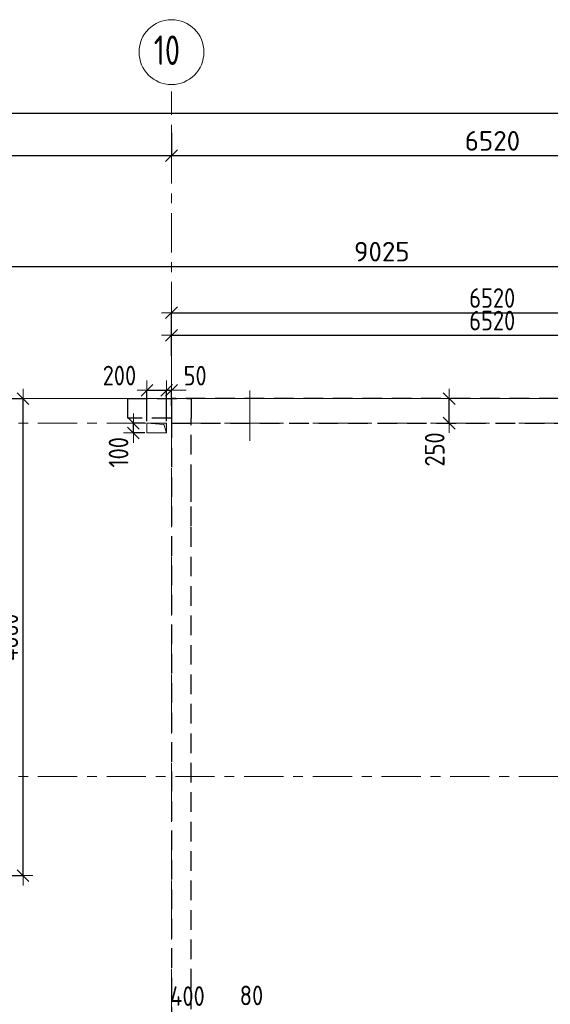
# Model space of a CAD drawing. Header units: metres. Extents: x -38 to 89, y -15 to 21.
# Tile 45 of 129: x 24.48 to 29.89, y 10.48 to 20.51. Entities that reach past the tile are written whole.
import ezdxf

# ---------------------------------------------------------------- set-up
doc = ezdxf.new("R2010")
doc.units = ezdxf.units.M
doc.header["$PDMODE"] = 65
for name, pattern in [('______11', [0.5, 0.4, -0.05, 0, -0.05]), ('______2', [0.27, 0.2, -0.07]), ('______3', [0.5, 0.4, -0.1]), ('______5', [1.1, 0.8, -0.1, 0.1, -0.1])]:
    doc.linetypes.add(name, pattern=pattern)
for name, color, linetype, lineweight in [('XR$2$Осевая линия (1)', 7, '______5', 13), ('XR$2$Размерная линия (1)', 7, 'Continuous', 13), ('XR$3$Балка (1)', 7, '______3', 13), ('XR$3$Перекрытие (1)', 7, 'Continuous', 35), ('XR$4$Размерная линия (1)', 7, 'Continuous', 13), ('XR$5$Размерная линия (1)', 7, 'Continuous', 13)]:
    doc.layers.add(name, color=color, linetype=linetype, lineweight=lineweight)
doc.layers.add('XR$3$Макрос проема_ отверстия', color=7, linetype='Continuous', lineweight=13, true_color=0x2d2d2d)
doc.layers.add('XR$7$Стена_ бетон несущ.', color=7, linetype='Continuous', lineweight=70, true_color=0xb4b496)
doc.styles.add('ISOCPEUR', font='txt')
doc.dimstyles.new('DIMSTYLE_3', dxfattribs={"dimtxt": 0.2, "dimasz": 0.2, "dimexe": 0, "dimexo": 0, "dimgap": 0.1, "dimtad": 2, "dimdec": 0, "dimlfac": 1000, "dimrnd": 5, "dimzin": 12, "dimdsep": 46, "dimtxsty": 'ISOCPEUR', "dimblk1": 'ALL_ML_STRICH', "dimblk2": 'ALL_ML_STRICH', "dimsah": 1, "dimcen": 0, "dimclrd": 7, "dimclre": 256, "dimclrt": 7, "dimadec": 0, "dimazin": 0, "dimtfac": 1, "dimtdec": 0, "dimtix": 1, "dimtmove": 2, "dimatfit": 3, "dimfxl": 0, "dimtzin": 0, "dimlwd": 0, "dimlwe": -3, "dimarcsym": 0})
doc.dimstyles.new('DIMSTYLE_6', dxfattribs={"dimtxt": 0.2, "dimasz": 0.2, "dimexe": 0, "dimexo": 0, "dimgap": 0.1, "dimtad": 2, "dimdec": 0, "dimlfac": 1000, "dimrnd": 5, "dimzin": 12, "dimdsep": 46, "dimtxsty": 'ISOCPEUR', "dimblk1": 'ALL_ML_STRICH', "dimblk2": 'ALL_ML_STRICH', "dimsah": 1, "dimcen": 0, "dimclrd": 7, "dimclre": 256, "dimclrt": 7, "dimadec": 0, "dimazin": 0, "dimtfac": 1, "dimtdec": 0, "dimtix": 1, "dimtmove": 2, "dimatfit": 3, "dimfxl": 0, "dimtvp": 1.2, "dimtzin": 0, "dimlwd": 0, "dimlwe": -3, "dimarcsym": 0})

# ---------------------------------------------------------------- blocks, each defined once
blk = doc.blocks.new('ALL_ML_STRICH')
at = {"color": 0, "linetype": 'ByBlock', "lineweight": -2}
for p, q in [((-1, 0), (0.5, 0)), ((-0.3, -0.3), (0.3, 0.3)), ((0, -0.5), (0, 0.5))]:
    blk.add_line(p, q, dxfattribs=at)
blk = doc.blocks.new('*D11')
at = {"layer": 'DEFPOINTS', "color": 7, "linetype": 'Continuous', "lineweight": 13, "transparency": 33554687}
for p in [(0.5, 19.557), (0.5, 19.377), (61.6, 17.12)]:
    blk.add_point(p, dxfattribs=at)
at = {"layer": 'XR$2$Размерная линия (1)', "color": 9, "linetype": 'Continuous', "lineweight": -2, "true_color": 0xc7c7c7, "transparency": 33554687}
for p, q in [((0.5, 19.357), (0.5, 19.557)), ((61.6, 17.14), (61.6, 19.557))]:
    blk.add_line(p, q, dxfattribs=at)
at = {"layer": 'XR$2$Размерная линия (1)', "color": 7, "linetype": 'Continuous', "lineweight": -2, "transparency": 33554687}
blk.add_line((0.5, 19.557), (61.6, 19.557), dxfattribs=at)
at = {"layer": 'XR$2$Размерная линия (1)', "color": 7, "linetype": 'Continuous', "lineweight": 13, "transparency": 33554687, "xscale": 0.2, "yscale": 0.2, "zscale": 0.2, "rotation": 180}
blk.add_blockref('ALL_ML_STRICH', (0.5, 19.557), dxfattribs=at)
at = {"layer": 'XR$2$Размерная линия (1)', "color": 7, "linetype": 'Continuous', "lineweight": 13, "transparency": 33554687, "xscale": 0.2, "yscale": 0.2, "zscale": 0.2}
blk.add_blockref('ALL_ML_STRICH', (61.6, 19.557), dxfattribs=at)
at = {"layer": 'XR$2$Размерная линия (1)', "color": 7, "linetype": 'Continuous', "lineweight": 13, "transparency": 33554687, "insert": (31.1, 19.707), "char_height": 0.2, "width": 1, "attachment_point": 5, "style": 'ISOCPEUR'}
blk.add_mtext('\\A1;{61100}', dxfattribs=at)
blk = doc.blocks.new('*D31')
at = {"layer": 'DEFPOINTS', "color": 7, "linetype": 'Continuous', "lineweight": 13, "transparency": 33554687}
for p in [(21.68, 19.379), (26.03, 19.379), (21.68, 19.126)]:
    blk.add_point(p, dxfattribs=at)
at = {"layer": 'XR$2$Размерная линия (1)', "color": 9, "linetype": 'Continuous', "lineweight": -2, "true_color": 0xc7c7c7, "transparency": 33554687}
for p, q in [((21.68, 19.359), (21.68, 19.126)), ((26.03, 19.359), (26.03, 19.126))]:
    blk.add_line(p, q, dxfattribs=at)
at = {"layer": 'XR$2$Размерная линия (1)', "color": 7, "linetype": 'Continuous', "lineweight": -2, "transparency": 33554687}
blk.add_line((21.68, 19.126), (26.03, 19.126), dxfattribs=at)
at = {"layer": 'XR$2$Размерная линия (1)', "color": 7, "linetype": 'Continuous', "lineweight": 13, "transparency": 33554687, "xscale": 0.2, "yscale": 0.2, "zscale": 0.2, "rotation": 180}
blk.add_blockref('ALL_ML_STRICH', (21.68, 19.126), dxfattribs=at)
at = {"layer": 'XR$2$Размерная линия (1)', "color": 7, "linetype": 'Continuous', "lineweight": 13, "transparency": 33554687, "xscale": 0.2, "yscale": 0.2, "zscale": 0.2}
blk.add_blockref('ALL_ML_STRICH', (26.03, 19.126), dxfattribs=at)
at = {"layer": 'XR$2$Размерная линия (1)', "color": 7, "linetype": 'Continuous', "lineweight": 13, "transparency": 33554687, "insert": (23.855, 19.276), "char_height": 0.2, "width": 0.8, "attachment_point": 5, "style": 'ISOCPEUR'}
blk.add_mtext('\\A1;{4350}', dxfattribs=at)
blk = doc.blocks.new('*D32')
at = {"layer": 'DEFPOINTS', "color": 7, "linetype": 'Continuous', "lineweight": 13, "transparency": 33554687}
for p in [(26.03, 19.379), (26.03, 19.126), (32.55, 19.135)]:
    blk.add_point(p, dxfattribs=at)
at = {"layer": 'XR$2$Размерная линия (1)', "color": 9, "linetype": 'Continuous', "lineweight": -2, "true_color": 0xc7c7c7, "transparency": 33554687}
for p, q in [((26.03, 19.359), (26.03, 19.126)), ((32.55, 19.126), (32.55, 19.126))]:
    blk.add_line(p, q, dxfattribs=at)
at = {"layer": 'XR$2$Размерная линия (1)', "color": 7, "linetype": 'Continuous', "lineweight": -2, "transparency": 33554687}
blk.add_line((26.03, 19.126), (32.55, 19.126), dxfattribs=at)
at = {"layer": 'XR$2$Размерная линия (1)', "color": 7, "linetype": 'Continuous', "lineweight": 13, "transparency": 33554687, "xscale": 0.2, "yscale": 0.2, "zscale": 0.2, "rotation": 180}
blk.add_blockref('ALL_ML_STRICH', (26.03, 19.126), dxfattribs=at)
at = {"layer": 'XR$2$Размерная линия (1)', "color": 7, "linetype": 'Continuous', "lineweight": 13, "transparency": 33554687, "xscale": 0.2, "yscale": 0.2, "zscale": 0.2}
blk.add_blockref('ALL_ML_STRICH', (32.55, 19.126), dxfattribs=at)
at = {"layer": 'XR$2$Размерная линия (1)', "color": 7, "linetype": 'Continuous', "lineweight": 13, "transparency": 33554687, "insert": (29.3, 19.276), "char_height": 0.2, "width": 0.8, "attachment_point": 5, "style": 'ISOCPEUR'}
blk.add_mtext('\\A1;{6520}', dxfattribs=at)
blk = doc.blocks.new('Отображение проема', base_point=(-1.158, -49.309))
at = {"layer": 'XR$3$Макрос проема_ отверстия', "true_color": 0x000000, "transparency": 33554687}
blk.add_hatch(color=18, dxfattribs=at).paths.add_polyline_path([(-1.158, -50.109), (-1.045, -49.423), (-0.358, -49.309), (-1.158, -49.309)])
at = {"layer": 'XR$3$Макрос проема_ отверстия', "transparency": 33554687}
for p, q in [((-1.158, -50.109), (-1.158, -49.309)), ((-1.158, -49.309), (-0.358, -49.309)), ((-1.045, -49.423), (-0.358, -49.309)), ((-1.158, -50.109), (-1.045, -49.423))]:
    blk.add_line(p, q, dxfattribs=at)
blk = doc.blocks.new('*D81')
at = {"layer": 'DEFPOINTS', "color": 7, "linetype": 'Continuous', "lineweight": 13, "transparency": 33554687}
for p in [(25.78, 16.4), (25.642, 16.3), (25.78, 16.3)]:
    blk.add_point(p, dxfattribs=at)
at = {"layer": 'XR$4$Размерная линия (1)', "color": 9, "linetype": 'Continuous', "lineweight": -2, "true_color": 0xc7c7c7, "transparency": 33554687}
for p, q in [((25.76, 16.4), (25.642, 16.4)), ((25.76, 16.3), (25.642, 16.3))]:
    blk.add_line(p, q, dxfattribs=at)
at = {"layer": 'XR$4$Размерная линия (1)', "color": 7, "linetype": 'Continuous', "lineweight": -2, "transparency": 33554687}
blk.add_line((25.642, 16.3), (25.642, 16.4), dxfattribs=at)
at = {"layer": 'XR$4$Размерная линия (1)', "color": 7, "linetype": 'Continuous', "lineweight": 13, "transparency": 33554687, "xscale": 0.2, "yscale": 0.2, "zscale": 0.2}
for p, rotation in [((25.642, 16.3), 270), ((25.642, 16.4), 90)]:
    blk.add_blockref('ALL_ML_STRICH', p, dxfattribs=dict(at, rotation=rotation))
at = {"layer": 'XR$4$Размерная линия (1)', "color": 7, "linetype": 'Continuous', "lineweight": 13, "transparency": 33554687, "insert": (25.491, 16.103), "char_height": 0.2, "width": 0.5, "attachment_point": 5, "rotation": 90, "style": 'ISOCPEUR'}
blk.add_mtext('\\W0.83;\\A1;{100}', dxfattribs=at)
blk = doc.blocks.new('*D126')
at = {"layer": 'DEFPOINTS', "color": 7, "linetype": 'Continuous', "lineweight": 13, "transparency": 33554687}
for p in [(28.867, 16.65), (28.859, 16.4), (28.883, 16.4)]:
    blk.add_point(p, dxfattribs=at)
at = {"layer": 'XR$4$Размерная линия (1)', "color": 9, "linetype": 'Continuous', "lineweight": -2, "true_color": 0xc7c7c7, "transparency": 33554687}
for p, q in [((28.859, 16.65), (28.859, 16.65)), ((28.863, 16.4), (28.859, 16.4))]:
    blk.add_line(p, q, dxfattribs=at)
at = {"layer": 'XR$4$Размерная линия (1)', "color": 7, "linetype": 'Continuous', "lineweight": -2, "transparency": 33554687}
blk.add_line((28.859, 16.4), (28.859, 16.65), dxfattribs=at)
at = {"layer": 'XR$4$Размерная линия (1)', "color": 7, "linetype": 'Continuous', "lineweight": 13, "transparency": 33554687, "xscale": 0.2, "yscale": 0.2, "zscale": 0.2}
for p, rotation in [((28.859, 16.65), 90), ((28.859, 16.4), 270)]:
    blk.add_blockref('ALL_ML_STRICH', p, dxfattribs=dict(at, rotation=rotation))
at = {"layer": 'XR$4$Размерная линия (1)', "color": 7, "linetype": 'Continuous', "lineweight": 13, "transparency": 33554687, "insert": (28.712, 16.132), "char_height": 0.2, "width": 0.5, "attachment_point": 5, "rotation": 90, "style": 'ISOCPEUR'}
blk.add_mtext('\\W0.83;\\A1;{250}', dxfattribs=at)
blk = doc.blocks.new('*D129')
at = {"layer": 'DEFPOINTS', "color": 7, "linetype": 'Continuous', "lineweight": 13, "transparency": 33554687}
for p in [(25.78, 16.735), (25.78, 16.4), (25.98, 16.4)]:
    blk.add_point(p, dxfattribs=at)
at = {"layer": 'XR$4$Размерная линия (1)', "color": 9, "linetype": 'Continuous', "lineweight": -2, "true_color": 0xc7c7c7, "transparency": 33554687}
for p, q in [((25.78, 16.42), (25.78, 16.735)), ((25.98, 16.42), (25.98, 16.735))]:
    blk.add_line(p, q, dxfattribs=at)
at = {"layer": 'XR$4$Размерная линия (1)', "color": 7, "linetype": 'Continuous', "lineweight": -2, "transparency": 33554687}
blk.add_line((25.78, 16.735), (25.98, 16.735), dxfattribs=at)
at = {"layer": 'XR$4$Размерная линия (1)', "color": 7, "linetype": 'Continuous', "lineweight": 13, "transparency": 33554687, "xscale": 0.2, "yscale": 0.2, "zscale": 0.2, "rotation": 180}
blk.add_blockref('ALL_ML_STRICH', (25.78, 16.735), dxfattribs=at)
at = {"layer": 'XR$4$Размерная линия (1)', "color": 7, "linetype": 'Continuous', "lineweight": 13, "transparency": 33554687, "xscale": 0.2, "yscale": 0.2, "zscale": 0.2}
blk.add_blockref('ALL_ML_STRICH', (25.98, 16.735), dxfattribs=at)
at = {"layer": 'XR$4$Размерная линия (1)', "color": 7, "linetype": 'Continuous', "lineweight": 13, "transparency": 33554687, "insert": (25.5, 16.885), "char_height": 0.2, "width": 0.5, "attachment_point": 5, "style": 'ISOCPEUR'}
blk.add_mtext('\\W0.83;\\A1;{200}', dxfattribs=at)
blk = doc.blocks.new('*D130')
at = {"layer": 'DEFPOINTS', "color": 7, "linetype": 'Continuous', "lineweight": 13, "transparency": 33554687}
for p in [(25.98, 16.735), (26.03, 16.555), (25.98, 16.4)]:
    blk.add_point(p, dxfattribs=at)
at = {"layer": 'XR$4$Размерная линия (1)', "color": 9, "linetype": 'Continuous', "lineweight": -2, "true_color": 0xc7c7c7, "transparency": 33554687}
for p, q in [((25.98, 16.42), (25.98, 16.735)), ((26.03, 16.575), (26.03, 16.735))]:
    blk.add_line(p, q, dxfattribs=at)
at = {"layer": 'XR$4$Размерная линия (1)', "color": 7, "linetype": 'Continuous', "lineweight": -2, "transparency": 33554687}
blk.add_line((25.98, 16.735), (26.03, 16.735), dxfattribs=at)
at = {"layer": 'XR$4$Размерная линия (1)', "color": 7, "linetype": 'Continuous', "lineweight": 13, "transparency": 33554687, "xscale": 0.2, "yscale": 0.2, "zscale": 0.2}
blk.add_blockref('ALL_ML_STRICH', (26.03, 16.735), dxfattribs=at)
at = {"layer": 'XR$4$Размерная линия (1)', "color": 7, "linetype": 'Continuous', "lineweight": 13, "transparency": 33554687, "xscale": 0.2, "yscale": 0.2, "zscale": 0.2, "rotation": 180}
blk.add_blockref('ALL_ML_STRICH', (25.98, 16.735), dxfattribs=at)
at = {"layer": 'XR$4$Размерная линия (1)', "color": 7, "linetype": 'Continuous', "lineweight": 13, "transparency": 33554687, "insert": (26.271, 16.884), "char_height": 0.2, "width": 0.33333, "attachment_point": 5, "style": 'ISOCPEUR'}
blk.add_mtext('\\W0.83;\\A1;{50}', dxfattribs=at)
blk = doc.blocks.new('*D166')
at = {"layer": 'DEFPOINTS', "color": 7, "linetype": 'Continuous', "lineweight": 13, "transparency": 33554687}
for p in [(23.65, 17.997), (23.65, 16.65), (32.675, 16.65)]:
    blk.add_point(p, dxfattribs=at)
at = {"layer": 'XR$4$Размерная линия (1)', "color": 9, "linetype": 'Continuous', "lineweight": -2, "true_color": 0xc7c7c7, "transparency": 33554687}
for p, q in [((23.65, 16.67), (23.65, 17.997)), ((32.675, 16.67), (32.675, 17.997))]:
    blk.add_line(p, q, dxfattribs=at)
at = {"layer": 'XR$4$Размерная линия (1)', "color": 7, "linetype": 'Continuous', "lineweight": -2, "transparency": 33554687}
blk.add_line((23.65, 17.997), (32.675, 17.997), dxfattribs=at)
at = {"layer": 'XR$4$Размерная линия (1)', "color": 7, "linetype": 'Continuous', "lineweight": 13, "transparency": 33554687, "xscale": 0.2, "yscale": 0.2, "zscale": 0.2, "rotation": 180}
blk.add_blockref('ALL_ML_STRICH', (23.65, 17.997), dxfattribs=at)
at = {"layer": 'XR$4$Размерная линия (1)', "color": 7, "linetype": 'Continuous', "lineweight": 13, "transparency": 33554687, "xscale": 0.2, "yscale": 0.2, "zscale": 0.2}
blk.add_blockref('ALL_ML_STRICH', (32.675, 17.997), dxfattribs=at)
at = {"layer": 'XR$4$Размерная линия (1)', "color": 7, "linetype": 'Continuous', "lineweight": 13, "transparency": 33554687, "insert": (28.173, 18.147), "char_height": 0.2, "width": 0.8, "attachment_point": 5, "style": 'ISOCPEUR'}
blk.add_mtext('\\A1;{9025}', dxfattribs=at)
blk = doc.blocks.new('*D173')
at = {"layer": 'DEFPOINTS', "color": 7, "linetype": 'Continuous', "lineweight": 13, "transparency": 33554687}
for p in [(26.03, 17.525), (26.03, 17.106), (32.55, 16.866)]:
    blk.add_point(p, dxfattribs=at)
at = {"layer": 'XR$4$Размерная линия (1)', "color": 9, "linetype": 'Continuous', "lineweight": -2, "true_color": 0xc7c7c7, "transparency": 33554687}
for p, q in [((26.03, 17.086), (26.03, 17.525)), ((32.55, 16.886), (32.55, 17.525))]:
    blk.add_line(p, q, dxfattribs=at)
at = {"layer": 'XR$4$Размерная линия (1)', "color": 7, "linetype": 'Continuous', "lineweight": -2, "transparency": 33554687}
blk.add_line((26.03, 17.525), (32.55, 17.525), dxfattribs=at)
at = {"layer": 'XR$4$Размерная линия (1)', "color": 7, "linetype": 'Continuous', "lineweight": 13, "transparency": 33554687, "xscale": 0.2, "yscale": 0.2, "zscale": 0.2, "rotation": 180}
blk.add_blockref('ALL_ML_STRICH', (26.03, 17.525), dxfattribs=at)
at = {"layer": 'XR$4$Размерная линия (1)', "color": 7, "linetype": 'Continuous', "lineweight": 13, "transparency": 33554687, "xscale": 0.2, "yscale": 0.2, "zscale": 0.2}
blk.add_blockref('ALL_ML_STRICH', (32.55, 17.525), dxfattribs=at)
at = {"layer": 'XR$4$Размерная линия (1)', "color": 7, "linetype": 'Continuous', "lineweight": 13, "transparency": 33554687, "insert": (29.298, 17.675), "char_height": 0.2, "width": 0.66667, "attachment_point": 5, "style": 'ISOCPEUR'}
blk.add_mtext('\\W0.83;\\A1;{6520}', dxfattribs=at)
blk = doc.blocks.new('*D253')
at = {"layer": 'DEFPOINTS', "color": 7, "linetype": 'Continuous', "lineweight": 13, "transparency": 33554687}
for p in [(23.849, 16.65), (23.65, 11.79), (24.518, 11.79)]:
    blk.add_point(p, dxfattribs=at)
at = {"layer": 'XR$4$Размерная линия (1)', "color": 9, "linetype": 'Continuous', "lineweight": -2, "true_color": 0xc7c7c7, "transparency": 33554687}
for p, q in [((23.869, 16.65), (24.518, 16.65)), ((23.67, 11.79), (24.518, 11.79))]:
    blk.add_line(p, q, dxfattribs=at)
at = {"layer": 'XR$4$Размерная линия (1)', "color": 7, "linetype": 'Continuous', "lineweight": -2, "transparency": 33554687}
blk.add_line((24.518, 11.79), (24.518, 16.65), dxfattribs=at)
at = {"layer": 'XR$4$Размерная линия (1)', "color": 7, "linetype": 'Continuous', "lineweight": 13, "transparency": 33554687, "xscale": 0.2, "yscale": 0.2, "zscale": 0.2}
for p, rotation in [((24.518, 16.65), 90), ((24.518, 11.79), 270)]:
    blk.add_blockref('ALL_ML_STRICH', p, dxfattribs=dict(at, rotation=rotation))
at = {"layer": 'XR$4$Размерная линия (1)', "color": 7, "linetype": 'Continuous', "lineweight": 13, "transparency": 33554687, "insert": (24.368, 14.22), "char_height": 0.2, "width": 0.66667, "attachment_point": 5, "rotation": 90, "style": 'ISOCPEUR'}
blk.add_mtext('\\W0.83;\\A1;{4860}', dxfattribs=at)
blk = doc.blocks.new('*D418')
at = {"layer": 'DEFPOINTS', "color": 7, "linetype": 'Continuous', "lineweight": 13, "transparency": 33554687}
for p in [(25.78, 16.4), (25.642, 16.3), (25.78, 16.3)]:
    blk.add_point(p, dxfattribs=at)
at = {"layer": 'XR$5$Размерная линия (1)', "color": 9, "linetype": 'Continuous', "lineweight": -2, "true_color": 0xc7c7c7, "transparency": 33554687}
for p, q in [((25.76, 16.4), (25.642, 16.4)), ((25.76, 16.3), (25.642, 16.3))]:
    blk.add_line(p, q, dxfattribs=at)
at = {"layer": 'XR$5$Размерная линия (1)', "color": 7, "linetype": 'Continuous', "lineweight": -2, "transparency": 33554687}
blk.add_line((25.642, 16.3), (25.642, 16.4), dxfattribs=at)
at = {"layer": 'XR$5$Размерная линия (1)', "color": 7, "linetype": 'Continuous', "lineweight": 13, "transparency": 33554687, "xscale": 0.2, "yscale": 0.2, "zscale": 0.2}
for p, rotation in [((25.642, 16.3), 270), ((25.642, 16.4), 90)]:
    blk.add_blockref('ALL_ML_STRICH', p, dxfattribs=dict(at, rotation=rotation))
at = {"layer": 'XR$5$Размерная линия (1)', "color": 7, "linetype": 'Continuous', "lineweight": 13, "transparency": 33554687, "insert": (25.491, 16.103), "char_height": 0.2, "width": 0.5, "attachment_point": 5, "rotation": 90, "style": 'ISOCPEUR'}
blk.add_mtext('\\W0.83;\\A1;{100}', dxfattribs=at)
blk = doc.blocks.new('*D469')
at = {"layer": 'DEFPOINTS', "color": 7, "linetype": 'Continuous', "lineweight": 13, "transparency": 33554687}
for p in [(28.867, 16.65), (28.859, 16.4), (28.883, 16.4)]:
    blk.add_point(p, dxfattribs=at)
at = {"layer": 'XR$5$Размерная линия (1)', "color": 9, "linetype": 'Continuous', "lineweight": -2, "true_color": 0xc7c7c7, "transparency": 33554687}
for p, q in [((28.859, 16.65), (28.859, 16.65)), ((28.863, 16.4), (28.859, 16.4))]:
    blk.add_line(p, q, dxfattribs=at)
at = {"layer": 'XR$5$Размерная линия (1)', "color": 7, "linetype": 'Continuous', "lineweight": -2, "transparency": 33554687}
blk.add_line((28.859, 16.4), (28.859, 16.65), dxfattribs=at)
at = {"layer": 'XR$5$Размерная линия (1)', "color": 7, "linetype": 'Continuous', "lineweight": 13, "transparency": 33554687, "xscale": 0.2, "yscale": 0.2, "zscale": 0.2}
for p, rotation in [((28.859, 16.65), 90), ((28.859, 16.4), 270)]:
    blk.add_blockref('ALL_ML_STRICH', p, dxfattribs=dict(at, rotation=rotation))
at = {"layer": 'XR$5$Размерная линия (1)', "color": 7, "linetype": 'Continuous', "lineweight": 13, "transparency": 33554687, "insert": (28.712, 16.132), "char_height": 0.2, "width": 0.5, "attachment_point": 5, "rotation": 90, "style": 'ISOCPEUR'}
blk.add_mtext('\\W0.83;\\A1;{250}', dxfattribs=at)
blk = doc.blocks.new('*D472')
at = {"layer": 'DEFPOINTS', "color": 7, "linetype": 'Continuous', "lineweight": 13, "transparency": 33554687}
for p in [(26.03, 17.295), (26.03, 17.106), (32.55, 16.866)]:
    blk.add_point(p, dxfattribs=at)
at = {"layer": 'XR$5$Размерная линия (1)', "color": 9, "linetype": 'Continuous', "lineweight": -2, "true_color": 0xc7c7c7, "transparency": 33554687}
for p, q in [((26.03, 17.086), (26.03, 17.295)), ((32.55, 16.886), (32.55, 17.295))]:
    blk.add_line(p, q, dxfattribs=at)
at = {"layer": 'XR$5$Размерная линия (1)', "color": 7, "linetype": 'Continuous', "lineweight": -2, "transparency": 33554687}
blk.add_line((26.03, 17.295), (32.55, 17.295), dxfattribs=at)
at = {"layer": 'XR$5$Размерная линия (1)', "color": 7, "linetype": 'Continuous', "lineweight": 13, "transparency": 33554687, "xscale": 0.2, "yscale": 0.2, "zscale": 0.2, "rotation": 180}
blk.add_blockref('ALL_ML_STRICH', (26.03, 17.295), dxfattribs=at)
at = {"layer": 'XR$5$Размерная линия (1)', "color": 7, "linetype": 'Continuous', "lineweight": 13, "transparency": 33554687, "xscale": 0.2, "yscale": 0.2, "zscale": 0.2}
blk.add_blockref('ALL_ML_STRICH', (32.55, 17.295), dxfattribs=at)
at = {"layer": 'XR$5$Размерная линия (1)', "color": 7, "linetype": 'Continuous', "lineweight": 13, "transparency": 33554687, "insert": (29.298, 17.445), "char_height": 0.2, "width": 0.66667, "attachment_point": 5, "style": 'ISOCPEUR'}
blk.add_mtext('\\W0.83;\\A1;{6520}', dxfattribs=at)
blk = doc.blocks.new('*D476')
at = {"layer": 'DEFPOINTS', "color": 7, "linetype": 'Continuous', "lineweight": 13, "transparency": 33554687}
for p in [(25.78, 16.735), (25.78, 16.4), (25.98, 16.4)]:
    blk.add_point(p, dxfattribs=at)
at = {"layer": 'XR$5$Размерная линия (1)', "color": 9, "linetype": 'Continuous', "lineweight": -2, "true_color": 0xc7c7c7, "transparency": 33554687}
for p, q in [((25.78, 16.42), (25.78, 16.735)), ((25.98, 16.42), (25.98, 16.735))]:
    blk.add_line(p, q, dxfattribs=at)
at = {"layer": 'XR$5$Размерная линия (1)', "color": 7, "linetype": 'Continuous', "lineweight": -2, "transparency": 33554687}
blk.add_line((25.78, 16.735), (25.98, 16.735), dxfattribs=at)
at = {"layer": 'XR$5$Размерная линия (1)', "color": 7, "linetype": 'Continuous', "lineweight": 13, "transparency": 33554687, "xscale": 0.2, "yscale": 0.2, "zscale": 0.2, "rotation": 180}
blk.add_blockref('ALL_ML_STRICH', (25.78, 16.735), dxfattribs=at)
at = {"layer": 'XR$5$Размерная линия (1)', "color": 7, "linetype": 'Continuous', "lineweight": 13, "transparency": 33554687, "xscale": 0.2, "yscale": 0.2, "zscale": 0.2}
blk.add_blockref('ALL_ML_STRICH', (25.98, 16.735), dxfattribs=at)
at = {"layer": 'XR$5$Размерная линия (1)', "color": 7, "linetype": 'Continuous', "lineweight": 13, "transparency": 33554687, "insert": (25.5, 16.885), "char_height": 0.2, "width": 0.5, "attachment_point": 5, "style": 'ISOCPEUR'}
blk.add_mtext('\\W0.83;\\A1;{200}', dxfattribs=at)
blk = doc.blocks.new('*D477')
at = {"layer": 'DEFPOINTS', "color": 7, "linetype": 'Continuous', "lineweight": 13, "transparency": 33554687}
for p in [(25.98, 16.735), (26.03, 16.555), (25.98, 16.4)]:
    blk.add_point(p, dxfattribs=at)
at = {"layer": 'XR$5$Размерная линия (1)', "color": 9, "linetype": 'Continuous', "lineweight": -2, "true_color": 0xc7c7c7, "transparency": 33554687}
for p, q in [((25.98, 16.42), (25.98, 16.735)), ((26.03, 16.575), (26.03, 16.735))]:
    blk.add_line(p, q, dxfattribs=at)
at = {"layer": 'XR$5$Размерная линия (1)', "color": 7, "linetype": 'Continuous', "lineweight": -2, "transparency": 33554687}
blk.add_line((25.98, 16.735), (26.03, 16.735), dxfattribs=at)
at = {"layer": 'XR$5$Размерная линия (1)', "color": 7, "linetype": 'Continuous', "lineweight": 13, "transparency": 33554687, "xscale": 0.2, "yscale": 0.2, "zscale": 0.2}
blk.add_blockref('ALL_ML_STRICH', (26.03, 16.735), dxfattribs=at)
at = {"layer": 'XR$5$Размерная линия (1)', "color": 7, "linetype": 'Continuous', "lineweight": 13, "transparency": 33554687, "xscale": 0.2, "yscale": 0.2, "zscale": 0.2, "rotation": 180}
blk.add_blockref('ALL_ML_STRICH', (25.98, 16.735), dxfattribs=at)
at = {"layer": 'XR$5$Размерная линия (1)', "color": 7, "linetype": 'Continuous', "lineweight": 13, "transparency": 33554687, "insert": (26.271, 16.884), "char_height": 0.2, "width": 0.33333, "attachment_point": 5, "style": 'ISOCPEUR'}
blk.add_mtext('\\W0.83;\\A1;{50}', dxfattribs=at)
blk = doc.blocks.new('*D575')
at = {"layer": 'DEFPOINTS', "color": 7, "linetype": 'Continuous', "lineweight": 13, "transparency": 33554687}
for p in [(23.849, 16.65), (23.65, 11.79), (24.518, 11.79)]:
    blk.add_point(p, dxfattribs=at)
at = {"layer": 'XR$5$Размерная линия (1)', "color": 9, "linetype": 'Continuous', "lineweight": -2, "true_color": 0xc7c7c7, "transparency": 33554687}
for p, q in [((23.869, 16.65), (24.518, 16.65)), ((23.67, 11.79), (24.518, 11.79))]:
    blk.add_line(p, q, dxfattribs=at)
at = {"layer": 'XR$5$Размерная линия (1)', "color": 7, "linetype": 'Continuous', "lineweight": -2, "transparency": 33554687}
blk.add_line((24.518, 11.79), (24.518, 16.65), dxfattribs=at)
at = {"layer": 'XR$5$Размерная линия (1)', "color": 7, "linetype": 'Continuous', "lineweight": 13, "transparency": 33554687, "xscale": 0.2, "yscale": 0.2, "zscale": 0.2}
for p, rotation in [((24.518, 16.65), 90), ((24.518, 11.79), 270)]:
    blk.add_blockref('ALL_ML_STRICH', p, dxfattribs=dict(at, rotation=rotation))
at = {"layer": 'XR$5$Размерная линия (1)', "color": 7, "linetype": 'Continuous', "lineweight": 13, "transparency": 33554687, "insert": (24.368, 14.22), "char_height": 0.2, "width": 0.66667, "attachment_point": 5, "rotation": 90, "style": 'ISOCPEUR'}
blk.add_mtext('\\W0.83;\\A1;{4860}', dxfattribs=at)
blk = doc.blocks.new('*D669')
at = {"layer": 'DEFPOINTS', "color": 7, "linetype": 'Continuous', "lineweight": 13, "transparency": 33554687}
for p in [(26.232, 10.153), (26.232, 9.52), (26.632, 9.52)]:
    blk.add_point(p, dxfattribs=at)
at = {"layer": 'XR$5$Размерная линия (1)', "color": 9, "linetype": 'Continuous', "lineweight": -2, "true_color": 0xc7c7c7, "transparency": 33554687}
for p, q in [((26.232, 9.54), (26.232, 10.153)), ((26.632, 9.54), (26.632, 10.153))]:
    blk.add_line(p, q, dxfattribs=at)
at = {"layer": 'XR$5$Размерная линия (1)', "color": 7, "linetype": 'Continuous', "lineweight": -2, "transparency": 33554687}
blk.add_line((26.232, 10.153), (26.632, 10.153), dxfattribs=at)
at = {"layer": 'XR$5$Размерная линия (1)', "color": 7, "linetype": 'Continuous', "lineweight": 13, "transparency": 33554687, "xscale": 0.2, "yscale": 0.2, "zscale": 0.2, "rotation": 180}
blk.add_blockref('ALL_ML_STRICH', (26.232, 10.153), dxfattribs=at)
at = {"layer": 'XR$5$Размерная линия (1)', "color": 7, "linetype": 'Continuous', "lineweight": 13, "transparency": 33554687, "xscale": 0.2, "yscale": 0.2, "zscale": 0.2}
blk.add_blockref('ALL_ML_STRICH', (26.632, 10.153), dxfattribs=at)
at = {"layer": 'XR$5$Размерная линия (1)', "color": 7, "linetype": 'Continuous', "lineweight": 13, "transparency": 33554687, "insert": (26.193, 10.563), "char_height": 0.2, "width": 0.5, "attachment_point": 5, "style": 'ISOCPEUR'}
blk.add_mtext('\\W0.83;\\A1;{400}', dxfattribs=at)
blk = doc.blocks.new('*D670')
at = {"layer": 'DEFPOINTS', "color": 7, "linetype": 'Continuous', "lineweight": 13, "transparency": 33554687}
for p in [(26.632, 10.153), (26.632, 9.52), (26.712, 9.52)]:
    blk.add_point(p, dxfattribs=at)
at = {"layer": 'XR$5$Размерная линия (1)', "color": 9, "linetype": 'Continuous', "lineweight": -2, "true_color": 0xc7c7c7, "transparency": 33554687}
for p, q in [((26.632, 9.54), (26.632, 10.153)), ((26.712, 9.54), (26.712, 10.153))]:
    blk.add_line(p, q, dxfattribs=at)
at = {"layer": 'XR$5$Размерная линия (1)', "color": 7, "linetype": 'Continuous', "lineweight": -2, "transparency": 33554687}
blk.add_line((26.632, 10.153), (26.712, 10.153), dxfattribs=at)
at = {"layer": 'XR$5$Размерная линия (1)', "color": 7, "linetype": 'Continuous', "lineweight": 13, "transparency": 33554687, "xscale": 0.2, "yscale": 0.2, "zscale": 0.2}
blk.add_blockref('ALL_ML_STRICH', (26.712, 10.153), dxfattribs=at)
at = {"layer": 'XR$5$Размерная линия (1)', "color": 7, "linetype": 'Continuous', "lineweight": 13, "transparency": 33554687, "xscale": 0.2, "yscale": 0.2, "zscale": 0.2, "rotation": 180}
blk.add_blockref('ALL_ML_STRICH', (26.632, 10.153), dxfattribs=at)
at = {"layer": 'XR$5$Размерная линия (1)', "color": 7, "linetype": 'Continuous', "lineweight": 13, "transparency": 33554687, "insert": (26.845, 10.57), "char_height": 0.2, "width": 0.33333, "attachment_point": 5, "style": 'ISOCPEUR'}
blk.add_mtext('\\W0.83;\\A1;{80}', dxfattribs=at)

msp = doc.modelspace()

# ---------------------------------------------------------------- linework, layer by layer
at = {"color": 52, "linetype": 'Continuous', "lineweight": 13, "transparency": 33554687}
msp.add_line((26.8299, 16.7314), (26.8299, 16.2214), dxfattribs=at)
at = {"layer": 'XR$2$Осевая линия (1)', "color": 253, "linetype": '______11', "lineweight": 13, "true_color": 0xa0a0a0, "transparency": 33554687}
for p, q in [((26.03, 8.34), (26.03, 19.78)), ((-2.63, 16.4), (62.6, 16.4)), ((-2.63, 12.8), (62.6, 12.8))]:
    msp.add_line(p, q, dxfattribs=at)
at = {"layer": 'XR$2$Осевая линия (1)', "color": 7, "linetype": 'Continuous', "lineweight": 13, "transparency": 33554687}
msp.add_circle((26.0304, 20.1801), 0.3304, dxfattribs=at)
at = {"layer": 'XR$3$Балка (1)', "color": 7, "linetype": '______2', "lineweight": 25, "transparency": 33554687}
for p, q in [((32.675, 16.65), (26.03, 16.65)), ((26.03, 16.65), (26.03, 16.4)), ((26.03, 16.4), (32.675, 16.4))]:
    msp.add_line(p, q, dxfattribs=at)
at = {"layer": 'XR$3$Перекрытие (1)', "color": 7, "linetype": 'Continuous', "lineweight": 13, "transparency": 33554687}
for p, q in [((26.03, 16.65), (23.6503, 16.65)), ((32.675, 16.65), (26.03, 16.65)), ((25.98, 16.4001), (25.78, 16.4)), ((25.78, 16.4), (25.78, 16.3001)), ((25.98, 16.3002), (25.98, 16.4001)), ((25.78, 16.3001), (25.98, 16.3002))]:
    msp.add_line(p, q, dxfattribs=at)
at = {"layer": 'XR$7$Стена_ бетон несущ.', "color": 253, "linetype": '______2', "lineweight": -3, "true_color": 0xa0a0a0, "transparency": 33554687}
for p, q in [((26.03, 16.45), (26.03, 9)), ((26.23, 15.78), (26.23, 16.45)), ((26.23, 15.6), (26.23, 15.78)), ((26.23, 15.35), (26.23, 15.6)), ((26.23, 10.6396), (26.23, 15.35)), ((26.23, 9.8294), (26.23, 10.6396))]:
    msp.add_line(p, q, dxfattribs=at)
for points in [[(25.585, 16.65), (26.23, 16.65), (26.23, 16.45)], [(26.03, 16.45), (25.585, 16.45), (25.585, 16.65)]]:
    msp.add_lwpolyline(points, dxfattribs=at)

# ---------------------------------------------------------------- block references
at = {"layer": 'XR$3$Макрос проема_ отверстия', "transparency": 33554687, "xscale": 0.1249999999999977, "yscale": 0.2499999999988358, "rotation": 270}
msp.add_blockref('Отображение проема', (25.98, 16.4001), dxfattribs=at)

# ---------------------------------------------------------------- texts
at = {"layer": 'XR$2$Осевая линия (1)', "color": 7, "linetype": 'Continuous', "lineweight": 13, "transparency": 33554687, "insert": (25.8504, 20.0496), "char_height": 0.3, "width": 0.472281, "attachment_point": 7, "style": 'ISOCPEUR'}
msp.add_mtext('\\W0.75;10', dxfattribs=at)

# ---------------------------------------------------------------- dimensions: what is measured, and where the dimension line sits
at = {"layer": 'XR$2$Размерная линия (1)', "color": 7, "linetype": 'Continuous', "lineweight": 13, "transparency": 33554687}
for base, p1, p2, picture, middle in [((61.6, 19.5574), (0.5, 19.3568), (61.6, 17.1397), '*D11', (31.1, 19.7074)), ((26.03, 19.1261), (21.68, 19.359), (26.03, 19.359), '*D31', (23.855, 19.2761)), ((32.55, 19.1261), (26.03, 19.359), (32.55, 19.1261), '*D32', (29.3, 19.2761))]:
    dim = msp.add_linear_dim(base=base, p1=p1, p2=p2, dimstyle='DIMSTYLE_3', override={"dimpost": '<>', "dimclrd": 7, "dimclre": 9, "dimclrt": 7, "dimlwd": 0, "dimlwe": 65533}, dxfattribs=at)
    dim.commit()
    dim.dimension.update_dxf_attribs({"geometry": picture, "text_midpoint": middle, "dimtype": 160})
at = {"layer": 'XR$4$Размерная линия (1)', "color": 7, "linetype": 'Continuous', "lineweight": 13, "transparency": 33554687}
for base, p1, p2, dimstyle, picture, middle in [((32.675, 17.997), (23.6503, 16.67), (32.675, 16.67), 'DIMSTYLE_3', '*D166', (28.1726, 18.147)), ((32.55, 17.5251), (26.03, 17.0857), (32.55, 16.8859), 'DIMSTYLE_3', '*D173', (29.2983, 17.6751)), ((25.98, 16.7345), (25.78, 16.42), (25.98, 16.4201), 'DIMSTYLE_6', '*D129', (25.5001, 16.8853)), ((26.03, 16.7345), (25.98, 16.4201), (26.03, 16.5755), 'DIMSTYLE_6', '*D130', (26.2709, 16.8842))]:
    dim = msp.add_linear_dim(base=base, p1=p1, p2=p2, dimstyle=dimstyle, override={"dimpost": '<>', "dimclrd": 7, "dimclre": 9, "dimclrt": 7, "dimlwd": 0, "dimlwe": 65533}, dxfattribs=at)
    dim.commit()
    dim.dimension.update_dxf_attribs({"geometry": picture, "text_midpoint": middle, "dimtype": 160})
for base, p1, p2, dimstyle, picture, middle in [((24.5176, 16.65), (23.6703, 11.79), (23.8694, 16.65), 'DIMSTYLE_3', '*D253', (24.3676, 14.22)), ((28.8586, 16.65), (28.863, 16.4), (28.8586, 16.65), 'DIMSTYLE_6', '*D126', (28.7117, 16.1324)), ((25.6419, 16.4), (25.76, 16.3001), (25.76, 16.4), 'DIMSTYLE_6', '*D81', (25.4909, 16.1033))]:
    dim = msp.add_linear_dim(base=base, p1=p1, p2=p2, angle=90, dimstyle=dimstyle, override={"dimpost": '<>', "dimclrd": 7, "dimclre": 9, "dimclrt": 7, "dimlwd": 0, "dimlwe": 65533}, dxfattribs=at)
    dim.commit()
    dim.dimension.update_dxf_attribs({"geometry": picture, "text_midpoint": middle, "dimtype": 160})
at = {"layer": 'XR$5$Размерная линия (1)', "color": 7, "linetype": 'Continuous', "lineweight": 13, "transparency": 33554687}
for base, p1, p2, dimstyle, picture, middle in [((32.55, 17.2951), (26.03, 17.0857), (32.55, 16.8859), 'DIMSTYLE_3', '*D472', (29.2983, 17.4451)), ((25.98, 16.7345), (25.78, 16.42), (25.98, 16.4201), 'DIMSTYLE_6', '*D476', (25.5001, 16.8853)), ((26.03, 16.7345), (25.98, 16.4201), (26.03, 16.5755), 'DIMSTYLE_6', '*D477', (26.2709, 16.8842)), ((26.632, 10.153), (26.232, 9.5399), (26.632, 9.54), 'DIMSTYLE_6', '*D669', (26.1925, 10.5634)), ((26.7123, 10.153), (26.632, 9.54), (26.7123, 9.54), 'DIMSTYLE_6', '*D670', (26.8449, 10.5697))]:
    dim = msp.add_linear_dim(base=base, p1=p1, p2=p2, dimstyle=dimstyle, override={"dimpost": '<>', "dimclrd": 7, "dimclre": 9, "dimclrt": 7, "dimlwd": 0, "dimlwe": 65533}, dxfattribs=at)
    dim.commit()
    dim.dimension.update_dxf_attribs({"geometry": picture, "text_midpoint": middle, "dimtype": 160})
for base, p1, p2, dimstyle, picture, middle in [((24.5176, 16.65), (23.6703, 11.79), (23.8694, 16.65), 'DIMSTYLE_3', '*D575', (24.3676, 14.22)), ((28.8586, 16.65), (28.863, 16.4), (28.8586, 16.65), 'DIMSTYLE_6', '*D469', (28.7117, 16.1324)), ((25.6419, 16.4), (25.76, 16.3001), (25.76, 16.4), 'DIMSTYLE_6', '*D418', (25.4909, 16.1033))]:
    dim = msp.add_linear_dim(base=base, p1=p1, p2=p2, angle=90, dimstyle=dimstyle, override={"dimpost": '<>', "dimclrd": 7, "dimclre": 9, "dimclrt": 7, "dimlwd": 0, "dimlwe": 65533}, dxfattribs=at)
    dim.commit()
    dim.dimension.update_dxf_attribs({"geometry": picture, "text_midpoint": middle, "dimtype": 160})

doc.saveas('drawing.dxf')
